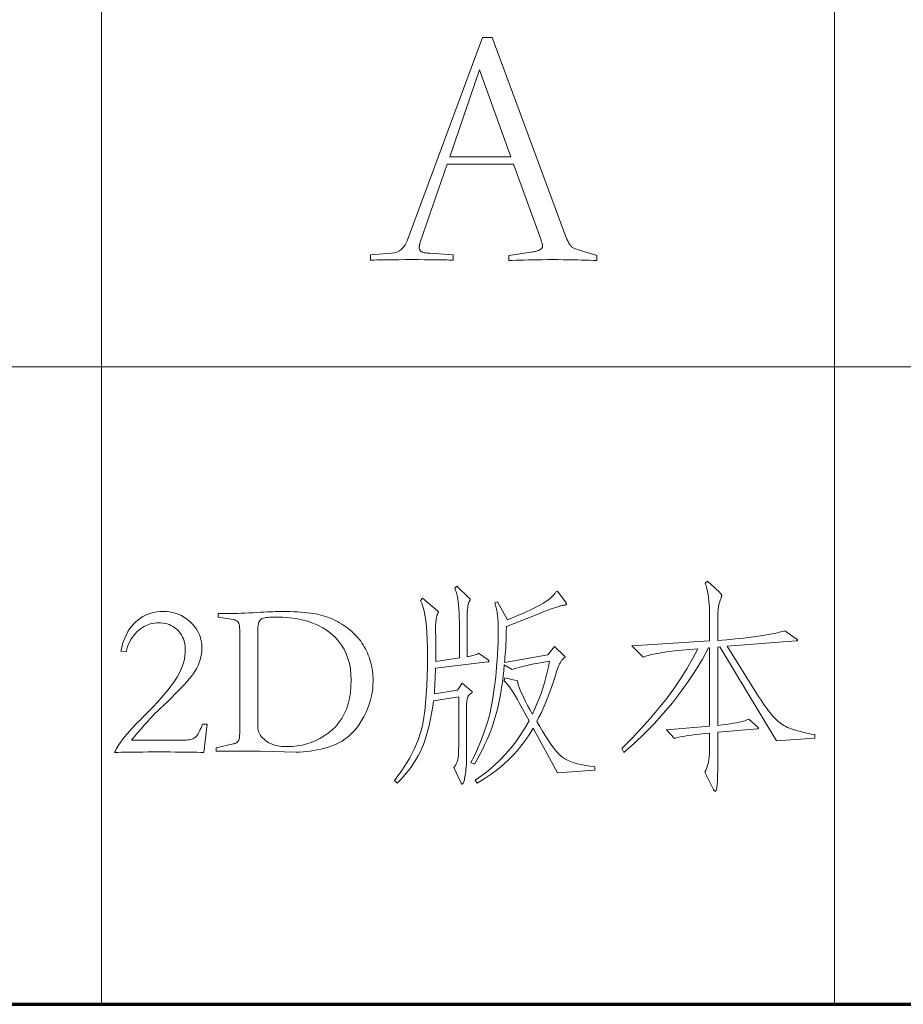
# Model space of a CAD drawing. Extents: x 0 to 1189, y 0 to 841.
# Tile 107 of 132: x 1029 to 1043, y 76 to 91. Entities that reach past the tile are written whole.
import ezdxf

# ---------------------------------------------------------------- set-up
doc = ezdxf.new("R2010")
doc.units = 0

msp = doc.modelspace()

# ---------------------------------------------------------------- linework, layer by layer
at = {"color": 7, "lineweight": 13}
for p, q in [((1030.5, 821), (1030.5, 76)), ((1042, 821), (1042, 76)), ((1169, 86), (989, 86))]:
    msp.add_line(p, q, dxfattribs=at)
at = {"color": 5, "lineweight": 70}
msp.add_line((989, 76), (1169, 76), dxfattribs=at)
at = {"color": 7, "lineweight": 13}
for points in [[(1035.923, 89.181), (1035.501, 87.956), (1035.498, 87.946), (1035.495, 87.936), (1035.493, 87.926), (1035.491, 87.917), (1035.489, 87.909), (1035.487, 87.9), (1035.486, 87.893), (1035.486, 87.885), (1035.485, 87.878), (1035.485, 87.872), (1035.485, 87.864), (1035.486, 87.856), (1035.488, 87.848), (1035.49, 87.841), (1035.493, 87.835), (1035.496, 87.829), (1035.5, 87.823), (1035.505, 87.818), (1035.511, 87.813), (1035.517, 87.808), (1035.524, 87.804), (1035.532, 87.801), (1035.542, 87.797), (1035.553, 87.794), (1035.565, 87.791), (1035.579, 87.789), (1035.595, 87.787), (1035.611, 87.785), (1035.629, 87.783), (1035.649, 87.782), (1036.018, 87.756), (1036.018, 87.671), (1035.994, 87.673), (1035.96, 87.675), (1035.918, 87.677), (1035.866, 87.678), (1035.806, 87.679), (1035.736, 87.68), (1035.658, 87.681), (1035.57, 87.681), (1035.474, 87.682), (1035.369, 87.682), (1035.264, 87.682), (1035.167, 87.681), (1035.08, 87.681), (1035.001, 87.68), (1034.932, 87.679), (1034.871, 87.678), (1034.82, 87.677), (1034.778, 87.675), (1034.744, 87.673), (1034.719, 87.671), (1034.719, 87.756), (1035.052, 87.782), (1035.086, 87.787), (1035.118, 87.795), (1035.147, 87.806), (1035.175, 87.821), (1035.2, 87.839), (1035.223, 87.86), (1035.244, 87.884), (1035.263, 87.912), (1035.28, 87.943), (1035.295, 87.977), (1036.477, 91.166), (1036.63, 91.166), (1037.797, 88.014), (1037.804, 87.997), (1037.812, 87.981), (1037.819, 87.966), (1037.826, 87.952), (1037.833, 87.939), (1037.84, 87.927), (1037.846, 87.917), (1037.853, 87.908), (1037.859, 87.9), (1037.866, 87.893), (1037.873, 87.887), (1037.881, 87.88), (1037.89, 87.874), (1037.9, 87.868), (1037.911, 87.863), (1037.923, 87.857), (1037.936, 87.851), (1037.95, 87.846), (1037.966, 87.84), (1037.982, 87.835), (1038.272, 87.745), (1038.272, 87.666), (1038.217, 87.669), (1038.158, 87.672), (1038.097, 87.674), (1038.032, 87.676), (1037.965, 87.678), (1037.894, 87.679), (1037.82, 87.68), (1037.744, 87.681), (1037.664, 87.682), (1037.581, 87.682), (1037.498, 87.682), (1037.418, 87.681), (1037.341, 87.68), (1037.267, 87.679), (1037.197, 87.678), (1037.129, 87.676), (1037.064, 87.674), (1037.003, 87.672), (1036.945, 87.669), (1036.889, 87.666), (1036.889, 87.745), (1037.238, 87.798), (1037.257, 87.801), (1037.275, 87.804), (1037.292, 87.808), (1037.308, 87.811), (1037.323, 87.815), (1037.336, 87.819), (1037.348, 87.823), (1037.359, 87.827), (1037.369, 87.831), (1037.377, 87.835), (1037.385, 87.839), (1037.392, 87.844), (1037.398, 87.849), (1037.403, 87.855), (1037.407, 87.861), (1037.411, 87.868), (1037.413, 87.875), (1037.416, 87.882), (1037.417, 87.89), (1037.417, 87.898), (1037.417, 87.905), (1037.416, 87.913), (1037.415, 87.921), (1037.413, 87.93), (1037.411, 87.94), (1037.408, 87.951), (1037.404, 87.963), (1037.4, 87.976), (1037.396, 87.989), (1037.391, 88.004), (1036.963, 89.181)], [(1036.921, 89.297), (1036.43, 90.659), (1035.965, 89.297)], [(1041.69, 80.174), (1041.086, 80.133), (1040.198, 81.607), (1040.167, 81.604), (1040.167, 80.376), (1040.234, 80.383), (1040.298, 80.391), (1040.358, 80.399), (1040.412, 80.408), (1040.463, 80.417), (1040.51, 80.427), (1040.552, 80.438), (1040.59, 80.449), (1040.623, 80.46), (1040.652, 80.473), (1040.791, 80.351), (1040.794, 80.349), (1040.796, 80.347), (1040.798, 80.345), (1040.8, 80.343), (1040.802, 80.341), (1040.803, 80.339), (1040.804, 80.338), (1040.804, 80.336), (1040.805, 80.334), (1040.805, 80.332), (1040.805, 80.331), (1040.804, 80.329), (1040.803, 80.328), (1040.802, 80.327), (1040.801, 80.326), (1040.799, 80.325), (1040.796, 80.324), (1040.794, 80.324), (1040.791, 80.324), (1040.788, 80.324), (1040.167, 80.268), (1040.167, 79.848), (1040.167, 79.78), (1040.166, 79.717), (1040.166, 79.659), (1040.165, 79.608), (1040.164, 79.562), (1040.162, 79.521), (1040.161, 79.487), (1040.159, 79.458), (1040.157, 79.434), (1040.155, 79.416), (1040.152, 79.402), (1040.15, 79.39), (1040.147, 79.378), (1040.145, 79.369), (1040.142, 79.36), (1040.139, 79.354), (1040.137, 79.348), (1040.134, 79.345), (1040.131, 79.343), (1040.128, 79.342), (1040.126, 79.342), (1040.123, 79.343), (1040.12, 79.344), (1040.117, 79.346), (1040.115, 79.349), (1040.112, 79.352), (1040.109, 79.355), (1040.106, 79.36), (1040.104, 79.364), (1040.101, 79.37), (1039.965, 79.644), (1039.979, 79.669), (1039.992, 79.697), (1040.003, 79.728), (1040.012, 79.762), (1040.02, 79.799), (1040.027, 79.839), (1040.032, 79.882), (1040.035, 79.928), (1040.038, 79.977), (1040.038, 80.029), (1040.038, 80.254), (1039.96, 80.247), (1039.888, 80.24), (1039.82, 80.232), (1039.757, 80.224), (1039.7, 80.216), (1039.648, 80.208), (1039.601, 80.199), (1039.559, 80.19), (1039.522, 80.18), (1039.49, 80.171), (1039.362, 80.306), (1040.038, 80.365), (1040.038, 81.593), (1040.024, 81.593), (1039.926, 81.414), (1039.819, 81.238), (1039.705, 81.065), (1039.584, 80.896), (1039.455, 80.729), (1039.318, 80.567), (1039.174, 80.407), (1039.022, 80.251), (1038.863, 80.098), (1038.696, 79.949), (1038.661, 80.015), (1038.818, 80.17), (1038.967, 80.326), (1039.108, 80.482), (1039.24, 80.638), (1039.364, 80.794), (1039.479, 80.951), (1039.585, 81.108), (1039.683, 81.265), (1039.773, 81.422), (1039.854, 81.579), (1039.725, 81.568), (1039.606, 81.556), (1039.496, 81.544), (1039.396, 81.532), (1039.305, 81.519), (1039.225, 81.505), (1039.153, 81.491), (1039.092, 81.477), (1039.04, 81.463), (1038.998, 81.448), (1038.817, 81.621), (1040.038, 81.701), (1040.038, 82.089), (1040.038, 82.153), (1040.036, 82.213), (1040.032, 82.271), (1040.028, 82.327), (1040.022, 82.38), (1040.015, 82.43), (1040.006, 82.478), (1039.996, 82.523), (1039.985, 82.566), (1039.972, 82.606), (1040.007, 82.637), (1040.194, 82.464), (1040.201, 82.458), (1040.207, 82.452), (1040.212, 82.446), (1040.217, 82.441), (1040.22, 82.436), (1040.224, 82.431), (1040.226, 82.426), (1040.228, 82.422), (1040.229, 82.418), (1040.229, 82.414), (1040.229, 82.41), (1040.229, 82.406), (1040.228, 82.401), (1040.227, 82.396), (1040.226, 82.392), (1040.224, 82.386), (1040.222, 82.381), (1040.22, 82.375), (1040.218, 82.369), (1040.215, 82.363), (1040.206, 82.339), (1040.198, 82.314), (1040.19, 82.289), (1040.184, 82.262), (1040.179, 82.234), (1040.174, 82.206), (1040.171, 82.176), (1040.169, 82.146), (1040.167, 82.115), (1040.167, 82.082), (1040.167, 81.708), (1040.311, 81.72), (1040.446, 81.733), (1040.573, 81.746), (1040.692, 81.76), (1040.802, 81.775), (1040.903, 81.791), (1040.995, 81.807), (1041.079, 81.824), (1041.155, 81.842), (1041.221, 81.86), (1041.398, 81.735), (1041.402, 81.733), (1041.406, 81.73), (1041.409, 81.727), (1041.411, 81.725), (1041.414, 81.722), (1041.416, 81.72), (1041.417, 81.718), (1041.418, 81.715), (1041.419, 81.713), (1041.419, 81.711), (1041.419, 81.709), (1041.418, 81.707), (1041.417, 81.706), (1041.416, 81.704), (1041.414, 81.703), (1041.411, 81.702), (1041.409, 81.702), (1041.406, 81.701), (1041.402, 81.701), (1041.398, 81.701), (1040.316, 81.617), (1040.808, 80.83), (1040.836, 80.786), (1040.864, 80.745), (1040.89, 80.705), (1040.916, 80.668), (1040.94, 80.634), (1040.964, 80.602), (1040.987, 80.572), (1041.009, 80.545), (1041.031, 80.52), (1041.051, 80.497), (1041.072, 80.476), (1041.093, 80.456), (1041.115, 80.437), (1041.138, 80.419), (1041.161, 80.402), (1041.186, 80.386), (1041.211, 80.371), (1041.237, 80.357), (1041.263, 80.344), (1041.291, 80.332), (1041.32, 80.321), (1041.351, 80.31), (1041.385, 80.299), (1041.421, 80.288), (1041.46, 80.278), (1041.501, 80.268), (1041.544, 80.258), (1041.59, 80.248), (1041.639, 80.239), (1041.69, 80.23)], [(1036.566, 81.402), (1036.568, 81.4), (1036.571, 81.398), (1036.573, 81.396), (1036.575, 81.394), (1036.576, 81.392), (1036.577, 81.391), (1036.578, 81.389), (1036.579, 81.387), (1036.579, 81.385), (1036.58, 81.383), (1036.579, 81.382), (1036.579, 81.38), (1036.578, 81.379), (1036.577, 81.377), (1036.575, 81.376), (1036.573, 81.375), (1036.571, 81.374), (1036.568, 81.373), (1036.566, 81.372), (1036.562, 81.371), (1035.74, 81.271), (1035.739, 81.222), (1035.737, 81.176), (1035.736, 81.131), (1035.734, 81.089), (1035.732, 81.048), (1035.73, 81.009), (1035.729, 80.972), (1035.727, 80.936), (1035.725, 80.903), (1035.723, 80.872), (1036.083, 80.927), (1036.156, 81.038), (1036.306, 80.913), (1036.307, 80.912), (1036.309, 80.91), (1036.311, 80.909), (1036.312, 80.907), (1036.313, 80.905), (1036.314, 80.904), (1036.315, 80.902), (1036.316, 80.9), (1036.316, 80.898), (1036.316, 80.896), (1036.316, 80.894), (1036.315, 80.892), (1036.315, 80.89), (1036.314, 80.888), (1036.312, 80.886), (1036.311, 80.885), (1036.309, 80.883), (1036.307, 80.881), (1036.305, 80.88), (1036.302, 80.879), (1036.288, 80.871), (1036.276, 80.861), (1036.265, 80.849), (1036.255, 80.836), (1036.247, 80.82), (1036.241, 80.803), (1036.236, 80.784), (1036.232, 80.763), (1036.23, 80.74), (1036.229, 80.716), (1036.229, 79.994), (1036.229, 79.943), (1036.228, 79.894), (1036.227, 79.847), (1036.226, 79.803), (1036.224, 79.762), (1036.221, 79.723), (1036.218, 79.687), (1036.215, 79.653), (1036.211, 79.622), (1036.207, 79.593), (1036.202, 79.567), (1036.197, 79.544), (1036.193, 79.523), (1036.188, 79.506), (1036.183, 79.491), (1036.178, 79.478), (1036.173, 79.469), (1036.167, 79.462), (1036.162, 79.458), (1036.156, 79.456), (1036.154, 79.456), (1036.152, 79.457), (1036.151, 79.457), (1036.149, 79.458), (1036.148, 79.459), (1036.146, 79.46), (1036.145, 79.461), (1036.144, 79.463), (1036.143, 79.465), (1036.142, 79.467), (1036.028, 79.713), (1036.037, 79.724), (1036.045, 79.736), (1036.052, 79.747), (1036.059, 79.759), (1036.066, 79.771), (1036.072, 79.783), (1036.077, 79.795), (1036.081, 79.807), (1036.085, 79.82), (1036.089, 79.833), (1036.092, 79.847), (1036.094, 79.865), (1036.097, 79.886), (1036.099, 79.91), (1036.1, 79.937), (1036.102, 79.968), (1036.103, 80.002), (1036.104, 80.039), (1036.104, 80.079), (1036.104, 80.122), (1036.104, 80.823), (1035.709, 80.761), (1035.697, 80.673), (1035.684, 80.588), (1035.669, 80.506), (1035.653, 80.427), (1035.635, 80.351), (1035.616, 80.278), (1035.595, 80.208), (1035.573, 80.141), (1035.55, 80.077), (1035.525, 80.017), (1035.498, 79.958), (1035.469, 79.9), (1035.436, 79.843), (1035.402, 79.787), (1035.365, 79.732), (1035.325, 79.677), (1035.282, 79.624), (1035.237, 79.572), (1035.19, 79.521), (1035.14, 79.47), (1035.095, 79.512), (1035.15, 79.583), (1035.202, 79.654), (1035.25, 79.725), (1035.296, 79.797), (1035.338, 79.869), (1035.376, 79.941), (1035.411, 80.013), (1035.443, 80.086), (1035.472, 80.159), (1035.497, 80.232), (1035.52, 80.31), (1035.54, 80.398), (1035.557, 80.497), (1035.573, 80.606), (1035.586, 80.725), (1035.596, 80.854), (1035.605, 80.993), (1035.61, 81.142), (1035.614, 81.302), (1035.615, 81.472), (1035.614, 81.6), (1035.611, 81.719), (1035.605, 81.829), (1035.597, 81.93), (1035.587, 82.021), (1035.575, 82.102), (1035.561, 82.175), (1035.544, 82.238), (1035.525, 82.291), (1035.504, 82.336), (1035.535, 82.37), (1035.771, 82.173), (1035.774, 82.17), (1035.776, 82.168), (1035.778, 82.166), (1035.78, 82.164), (1035.782, 82.162), (1035.783, 82.16), (1035.784, 82.158), (1035.785, 82.156), (1035.785, 82.154), (1035.785, 82.152), (1035.785, 82.15), (1035.785, 82.147), (1035.784, 82.145), (1035.783, 82.142), (1035.782, 82.14), (1035.781, 82.137), (1035.779, 82.134), (1035.777, 82.131), (1035.775, 82.127), (1035.773, 82.124), (1035.771, 82.12), (1035.768, 82.115), (1035.766, 82.109), (1035.764, 82.101), (1035.761, 82.093), (1035.759, 82.083), (1035.757, 82.073), (1035.755, 82.061), (1035.753, 82.048), (1035.75, 82.034), (1035.749, 82.019), (1035.747, 82.005), (1035.745, 81.992), (1035.744, 81.978), (1035.743, 81.965), (1035.742, 81.953), (1035.741, 81.94), (1035.74, 81.928), (1035.74, 81.917), (1035.74, 81.905), (1035.744, 81.704), (1035.744, 81.679), (1035.745, 81.652), (1035.745, 81.624), (1035.745, 81.594), (1035.745, 81.562), (1035.745, 81.529), (1035.745, 81.493), (1035.745, 81.457), (1035.744, 81.418), (1035.744, 81.378), (1036.115, 81.434), (1036.115, 82.006), (1036.114, 82.076), (1036.112, 82.141), (1036.108, 82.203), (1036.103, 82.261), (1036.097, 82.316), (1036.089, 82.366), (1036.079, 82.413), (1036.068, 82.456), (1036.056, 82.495), (1036.042, 82.53), (1036.073, 82.561), (1036.26, 82.381), (1036.265, 82.377), (1036.269, 82.373), (1036.273, 82.369), (1036.276, 82.365), (1036.279, 82.362), (1036.281, 82.359), (1036.283, 82.356), (1036.284, 82.353), (1036.284, 82.35), (1036.285, 82.348), (1036.285, 82.345), (1036.284, 82.343), (1036.283, 82.34), (1036.282, 82.337), (1036.281, 82.334), (1036.28, 82.331), (1036.278, 82.328), (1036.276, 82.325), (1036.273, 82.322), (1036.271, 82.318), (1036.264, 82.308), (1036.258, 82.294), (1036.253, 82.275), (1036.249, 82.252), (1036.245, 82.225), (1036.242, 82.193), (1036.239, 82.156), (1036.238, 82.115), (1036.236, 82.07), (1036.236, 82.02), (1036.236, 81.454), (1036.26, 81.458), (1036.283, 81.462), (1036.305, 81.466), (1036.325, 81.471), (1036.344, 81.476), (1036.361, 81.482), (1036.377, 81.487), (1036.392, 81.493), (1036.405, 81.5), (1036.417, 81.506)], [(1038.241, 79.675), (1037.655, 79.633), (1037.273, 80.33), (1037.208, 80.226), (1037.138, 80.125), (1037.063, 80.029), (1036.983, 79.936), (1036.898, 79.848), (1036.808, 79.764), (1036.712, 79.685), (1036.612, 79.609), (1036.506, 79.537), (1036.396, 79.47), (1036.365, 79.515), (1036.468, 79.588), (1036.567, 79.665), (1036.662, 79.746), (1036.752, 79.833), (1036.839, 79.924), (1036.921, 80.019), (1036.999, 80.12), (1037.073, 80.225), (1037.142, 80.334), (1037.208, 80.448), (1037.055, 80.729), (1037.024, 80.783), (1036.995, 80.833), (1036.968, 80.878), (1036.942, 80.919), (1036.917, 80.956), (1036.894, 80.988), (1036.872, 81.016), (1036.852, 81.039), (1036.833, 81.058), (1036.816, 81.073), (1036.826, 81.121), (1037.024, 81.073), (1037.032, 81.039), (1037.043, 81.001), (1037.058, 80.959), (1037.076, 80.913), (1037.098, 80.863), (1037.124, 80.809), (1037.152, 80.751), (1037.185, 80.689), (1037.22, 80.623), (1037.26, 80.552), (1037.297, 80.633), (1037.332, 80.713), (1037.365, 80.795), (1037.396, 80.877), (1037.423, 80.959), (1037.449, 81.042), (1037.472, 81.126), (1037.493, 81.211), (1037.511, 81.296), (1037.527, 81.382), (1037.439, 81.367), (1037.358, 81.353), (1037.283, 81.339), (1037.215, 81.326), (1037.154, 81.312), (1037.099, 81.299), (1037.05, 81.286), (1037.008, 81.274), (1036.973, 81.262), (1036.944, 81.25), (1036.819, 81.326), (1036.811, 81.234), (1036.801, 81.143), (1036.79, 81.056), (1036.778, 80.97), (1036.765, 80.887), (1036.75, 80.806), (1036.734, 80.727), (1036.717, 80.651), (1036.698, 80.577), (1036.678, 80.506), (1036.657, 80.435), (1036.633, 80.363), (1036.606, 80.291), (1036.577, 80.218), (1036.545, 80.144), (1036.511, 80.07), (1036.475, 79.995), (1036.436, 79.919), (1036.395, 79.842), (1036.351, 79.765), (1036.295, 79.793), (1036.35, 79.9), (1036.401, 80.008), (1036.447, 80.116), (1036.489, 80.225), (1036.527, 80.334), (1036.56, 80.442), (1036.59, 80.551), (1036.615, 80.661), (1036.636, 80.77), (1036.652, 80.88), (1036.666, 80.989), (1036.679, 81.095), (1036.69, 81.199), (1036.699, 81.299), (1036.707, 81.398), (1036.714, 81.493), (1036.719, 81.586), (1036.722, 81.677), (1036.725, 81.765), (1036.725, 81.85), (1036.725, 81.902), (1036.723, 81.953), (1036.721, 82.002), (1036.717, 82.05), (1036.712, 82.095), (1036.707, 82.139), (1036.7, 82.181), (1036.692, 82.222), (1036.683, 82.26), (1036.673, 82.297), (1036.715, 82.315), (1036.868, 82.03), (1036.932, 82.057), (1036.994, 82.083), (1037.053, 82.108), (1037.109, 82.133), (1037.162, 82.157), (1037.212, 82.18), (1037.26, 82.203), (1037.305, 82.225), (1037.347, 82.246), (1037.386, 82.266), (1037.423, 82.286), (1037.456, 82.306), (1037.487, 82.327), (1037.515, 82.347), (1037.54, 82.367), (1037.562, 82.387), (1037.582, 82.407), (1037.599, 82.427), (1037.613, 82.447), (1037.624, 82.467), (1037.655, 82.481), (1037.787, 82.297), (1037.788, 82.295), (1037.789, 82.292), (1037.79, 82.29), (1037.791, 82.287), (1037.792, 82.285), (1037.793, 82.283), (1037.793, 82.281), (1037.793, 82.279), (1037.794, 82.277), (1037.794, 82.275), (1037.793, 82.273), (1037.792, 82.272), (1037.79, 82.27), (1037.788, 82.269), (1037.784, 82.267), (1037.78, 82.266), (1037.775, 82.264), (1037.769, 82.263), (1037.763, 82.262), (1037.756, 82.261), (1037.748, 82.26), (1037.739, 82.258), (1037.729, 82.256), (1037.719, 82.254), (1037.708, 82.251), (1037.696, 82.248), (1037.683, 82.244), (1037.67, 82.24), (1037.656, 82.236), (1037.641, 82.232), (1037.624, 82.226), (1037.604, 82.219), (1037.582, 82.211), (1037.556, 82.202), (1037.527, 82.191), (1037.495, 82.179), (1037.459, 82.165), (1037.421, 82.15), (1037.38, 82.134), (1037.336, 82.117), (1036.854, 81.926), (1036.851, 81.851), (1036.849, 81.78), (1036.846, 81.714), (1036.844, 81.651), (1036.841, 81.592), (1036.837, 81.538), (1036.834, 81.487), (1036.83, 81.441), (1036.827, 81.399), (1036.822, 81.361), (1037.502, 81.482), (1037.606, 81.614), (1037.763, 81.461), (1037.765, 81.46), (1037.766, 81.459), (1037.768, 81.457), (1037.769, 81.456), (1037.77, 81.454), (1037.771, 81.453), (1037.772, 81.452), (1037.773, 81.45), (1037.773, 81.449), (1037.773, 81.448), (1037.773, 81.446), (1037.772, 81.445), (1037.771, 81.443), (1037.77, 81.442), (1037.768, 81.44), (1037.766, 81.439), (1037.764, 81.437), (1037.761, 81.435), (1037.758, 81.434), (1037.754, 81.432), (1037.75, 81.43), (1037.746, 81.426), (1037.741, 81.422), (1037.736, 81.417), (1037.731, 81.411), (1037.725, 81.403), (1037.719, 81.395), (1037.713, 81.386), (1037.707, 81.376), (1037.7, 81.364), (1037.693, 81.352), (1037.687, 81.34), (1037.681, 81.328), (1037.675, 81.316), (1037.669, 81.304), (1037.663, 81.291), (1037.658, 81.278), (1037.653, 81.265), (1037.649, 81.252), (1037.645, 81.239), (1037.615, 81.143), (1037.584, 81.05), (1037.554, 80.96), (1037.522, 80.875), (1037.491, 80.793), (1037.459, 80.714), (1037.427, 80.64), (1037.395, 80.569), (1037.362, 80.502), (1037.329, 80.438), (1037.375, 80.358), (1037.418, 80.284), (1037.46, 80.216), (1037.5, 80.153), (1037.539, 80.096), (1037.575, 80.045), (1037.61, 79.999), (1037.643, 79.96), (1037.674, 79.925), (1037.704, 79.897), (1037.735, 79.872), (1037.771, 79.849), (1037.812, 79.828), (1037.858, 79.808), (1037.909, 79.79), (1037.965, 79.774), (1038.027, 79.76), (1038.093, 79.747), (1038.165, 79.736), (1038.241, 79.727)], [(1032.108, 79.949), (1032.056, 79.951), (1032, 79.953), (1031.939, 79.954), (1031.875, 79.956), (1031.806, 79.957), (1031.733, 79.958), (1031.656, 79.958), (1031.575, 79.959), (1031.49, 79.959), (1031.4, 79.959), (1031.313, 79.959), (1031.229, 79.959), (1031.15, 79.958), (1031.074, 79.958), (1031.003, 79.957), (1030.936, 79.956), (1030.872, 79.954), (1030.813, 79.953), (1030.758, 79.951), (1030.706, 79.949), (1030.72, 79.976), (1030.734, 80.002), (1030.749, 80.029), (1030.765, 80.055), (1030.781, 80.081), (1030.798, 80.106), (1030.816, 80.131), (1030.834, 80.156), (1030.853, 80.181), (1030.873, 80.206), (1030.894, 80.231), (1030.918, 80.258), (1030.944, 80.287), (1030.973, 80.319), (1031.004, 80.352), (1031.037, 80.387), (1031.073, 80.425), (1031.112, 80.464), (1031.152, 80.506), (1031.196, 80.549), (1031.258, 80.613), (1031.318, 80.674), (1031.374, 80.734), (1031.426, 80.792), (1031.475, 80.848), (1031.52, 80.902), (1031.562, 80.954), (1031.601, 81.004), (1031.636, 81.052), (1031.667, 81.099), (1031.696, 81.144), (1031.721, 81.19), (1031.743, 81.236), (1031.763, 81.281), (1031.779, 81.327), (1031.793, 81.373), (1031.803, 81.42), (1031.811, 81.466), (1031.815, 81.512), (1031.817, 81.559), (1031.815, 81.596), (1031.812, 81.632), (1031.806, 81.666), (1031.797, 81.7), (1031.787, 81.731), (1031.773, 81.761), (1031.758, 81.79), (1031.74, 81.817), (1031.72, 81.843), (1031.697, 81.867), (1031.672, 81.89), (1031.647, 81.91), (1031.62, 81.927), (1031.592, 81.943), (1031.563, 81.956), (1031.533, 81.966), (1031.501, 81.975), (1031.469, 81.98), (1031.435, 81.984), (1031.4, 81.985), (1031.366, 81.984), (1031.332, 81.98), (1031.299, 81.974), (1031.266, 81.966), (1031.235, 81.955), (1031.203, 81.942), (1031.173, 81.927), (1031.143, 81.909), (1031.113, 81.888), (1031.085, 81.866), (1031.057, 81.841), (1031.031, 81.814), (1031.007, 81.785), (1030.985, 81.754), (1030.964, 81.721), (1030.945, 81.686), (1030.928, 81.65), (1030.912, 81.611), (1030.899, 81.57), (1030.887, 81.527), (1030.807, 81.541), (1030.819, 81.599), (1030.834, 81.654), (1030.851, 81.706), (1030.871, 81.756), (1030.893, 81.803), (1030.917, 81.848), (1030.944, 81.889), (1030.974, 81.929), (1031.005, 81.965), (1031.039, 81.999), (1031.076, 82.03), (1031.113, 82.058), (1031.152, 82.082), (1031.193, 82.103), (1031.235, 82.121), (1031.279, 82.136), (1031.325, 82.147), (1031.371, 82.156), (1031.42, 82.161), (1031.47, 82.162), (1031.52, 82.16), (1031.568, 82.155), (1031.615, 82.147), (1031.66, 82.135), (1031.704, 82.12), (1031.746, 82.102), (1031.787, 82.08), (1031.826, 82.054), (1031.864, 82.026), (1031.9, 81.994), (1031.933, 81.96), (1031.964, 81.924), (1031.99, 81.887), (1032.013, 81.848), (1032.032, 81.809), (1032.048, 81.768), (1032.061, 81.725), (1032.07, 81.681), (1032.075, 81.636), (1032.077, 81.59), (1032.075, 81.543), (1032.07, 81.497), (1032.062, 81.451), (1032.05, 81.406), (1032.036, 81.361), (1032.017, 81.317), (1031.996, 81.274), (1031.971, 81.231), (1031.943, 81.189), (1031.912, 81.147), (1031.877, 81.105), (1031.839, 81.061), (1031.798, 81.014), (1031.753, 80.966), (1031.705, 80.915), (1031.654, 80.863), (1031.599, 80.808), (1031.541, 80.752), (1031.479, 80.693), (1031.414, 80.632), (1031.378, 80.598), (1031.34, 80.561), (1031.3, 80.52), (1031.259, 80.476), (1031.216, 80.428), (1031.171, 80.378), (1031.124, 80.324), (1031.076, 80.267), (1031.025, 80.207), (1030.974, 80.143), (1031.789, 80.143), (1031.814, 80.144), (1031.838, 80.145), (1031.861, 80.147), (1031.882, 80.151), (1031.901, 80.155), (1031.919, 80.16), (1031.935, 80.166), (1031.95, 80.173), (1031.963, 80.181), (1031.974, 80.19), (1031.985, 80.2), (1031.996, 80.213), (1032.007, 80.228), (1032.018, 80.245), (1032.029, 80.264), (1032.041, 80.286), (1032.052, 80.309), (1032.064, 80.335), (1032.075, 80.363), (1032.087, 80.393), (1032.16, 80.393)], [(1032.67, 81.871), (1032.67, 81.887), (1032.669, 81.902), (1032.668, 81.916), (1032.667, 81.93), (1032.665, 81.942), (1032.662, 81.953), (1032.66, 81.964), (1032.657, 81.973), (1032.653, 81.981), (1032.649, 81.989), (1032.645, 81.995), (1032.639, 82.002), (1032.633, 82.007), (1032.626, 82.013), (1032.619, 82.017), (1032.61, 82.022), (1032.601, 82.025), (1032.591, 82.029), (1032.581, 82.031), (1032.569, 82.034), (1032.333, 82.075), (1032.333, 82.131), (1032.379, 82.13), (1032.426, 82.129), (1032.475, 82.129), (1032.527, 82.13), (1032.58, 82.13), (1032.635, 82.132), (1032.692, 82.134), (1032.751, 82.136), (1032.812, 82.14), (1032.875, 82.143), (1032.937, 82.147), (1032.995, 82.15), (1033.049, 82.153), (1033.1, 82.155), (1033.147, 82.157), (1033.19, 82.159), (1033.23, 82.16), (1033.265, 82.161), (1033.297, 82.162), (1033.326, 82.162), (1033.392, 82.162), (1033.456, 82.161), (1033.517, 82.159), (1033.575, 82.156), (1033.63, 82.153), (1033.682, 82.148), (1033.732, 82.143), (1033.779, 82.138), (1033.822, 82.131), (1033.863, 82.124), (1033.903, 82.116), (1033.942, 82.106), (1033.98, 82.095), (1034.018, 82.083), (1034.055, 82.07), (1034.093, 82.056), (1034.129, 82.04), (1034.165, 82.023), (1034.201, 82.005), (1034.236, 81.985), (1034.271, 81.965), (1034.304, 81.944), (1034.336, 81.922), (1034.366, 81.899), (1034.396, 81.876), (1034.424, 81.853), (1034.451, 81.828), (1034.477, 81.803), (1034.501, 81.777), (1034.524, 81.751), (1034.546, 81.724), (1034.567, 81.696), (1034.587, 81.667), (1034.606, 81.638), (1034.624, 81.608), (1034.641, 81.576), (1034.657, 81.545), (1034.672, 81.512), (1034.686, 81.478), (1034.699, 81.444), (1034.711, 81.409), (1034.722, 81.374), (1034.731, 81.338), (1034.739, 81.302), (1034.746, 81.265), (1034.752, 81.228), (1034.756, 81.191), (1034.759, 81.153), (1034.761, 81.115), (1034.762, 81.076), (1034.76, 81.011), (1034.755, 80.947), (1034.746, 80.883), (1034.733, 80.82), (1034.717, 80.757), (1034.697, 80.694), (1034.673, 80.633), (1034.646, 80.571), (1034.616, 80.51), (1034.581, 80.45), (1034.544, 80.392), (1034.505, 80.338), (1034.464, 80.288), (1034.42, 80.243), (1034.374, 80.201), (1034.326, 80.163), (1034.276, 80.129), (1034.224, 80.1), (1034.17, 80.074), (1034.113, 80.053), (1034.056, 80.034), (1033.999, 80.018), (1033.942, 80.003), (1033.885, 79.991), (1033.829, 79.98), (1033.774, 79.971), (1033.719, 79.965), (1033.663, 79.96), (1033.609, 79.957), (1033.555, 79.956), (1032.993, 79.97), (1032.299, 79.97), (1032.299, 80.025), (1032.569, 80.084), (1032.58, 80.086), (1032.59, 80.089), (1032.6, 80.093), (1032.609, 80.096), (1032.617, 80.101), (1032.624, 80.105), (1032.631, 80.111), (1032.637, 80.116), (1032.643, 80.123), (1032.647, 80.129), (1032.652, 80.137), (1032.656, 80.146), (1032.659, 80.156), (1032.662, 80.167), (1032.664, 80.18), (1032.666, 80.193), (1032.668, 80.208), (1032.669, 80.225), (1032.67, 80.242), (1032.67, 80.261)], [(1032.954, 80.344), (1032.956, 80.322), (1032.959, 80.301), (1032.965, 80.279), (1032.974, 80.258), (1032.984, 80.237), (1032.997, 80.217), (1033.013, 80.197), (1033.031, 80.177), (1033.051, 80.157), (1033.074, 80.138), (1033.099, 80.12), (1033.126, 80.104), (1033.155, 80.089), (1033.187, 80.077), (1033.22, 80.066), (1033.256, 80.058), (1033.293, 80.051), (1033.333, 80.046), (1033.375, 80.043), (1033.419, 80.043), (1033.498, 80.045), (1033.575, 80.053), (1033.65, 80.066), (1033.723, 80.084), (1033.793, 80.108), (1033.862, 80.137), (1033.929, 80.171), (1033.994, 80.21), (1034.057, 80.255), (1034.118, 80.304), (1034.175, 80.359), (1034.226, 80.42), (1034.271, 80.485), (1034.31, 80.556), (1034.343, 80.632), (1034.37, 80.713), (1034.391, 80.799), (1034.406, 80.891), (1034.415, 80.988), (1034.418, 81.09), (1034.415, 81.18), (1034.406, 81.266), (1034.39, 81.347), (1034.368, 81.425), (1034.34, 81.5), (1034.306, 81.57), (1034.265, 81.636), (1034.219, 81.699), (1034.166, 81.757), (1034.106, 81.812), (1034.041, 81.862), (1033.972, 81.907), (1033.897, 81.946), (1033.818, 81.98), (1033.733, 82.009), (1033.644, 82.033), (1033.55, 82.052), (1033.451, 82.065), (1033.347, 82.073), (1033.239, 82.075), (1033.203, 82.075), (1033.169, 82.074), (1033.139, 82.072), (1033.111, 82.07), (1033.086, 82.066), (1033.064, 82.062), (1033.045, 82.058), (1033.028, 82.052), (1033.014, 82.046), (1033.003, 82.039), (1032.994, 82.031), (1032.985, 82.021), (1032.978, 82.009), (1032.972, 81.995), (1032.967, 81.979), (1032.962, 81.961), (1032.959, 81.941), (1032.956, 81.92), (1032.955, 81.896), (1032.954, 81.871)]]:
    msp.add_lwpolyline(points, close=True, dxfattribs=at)

doc.saveas('drawing.dxf')
